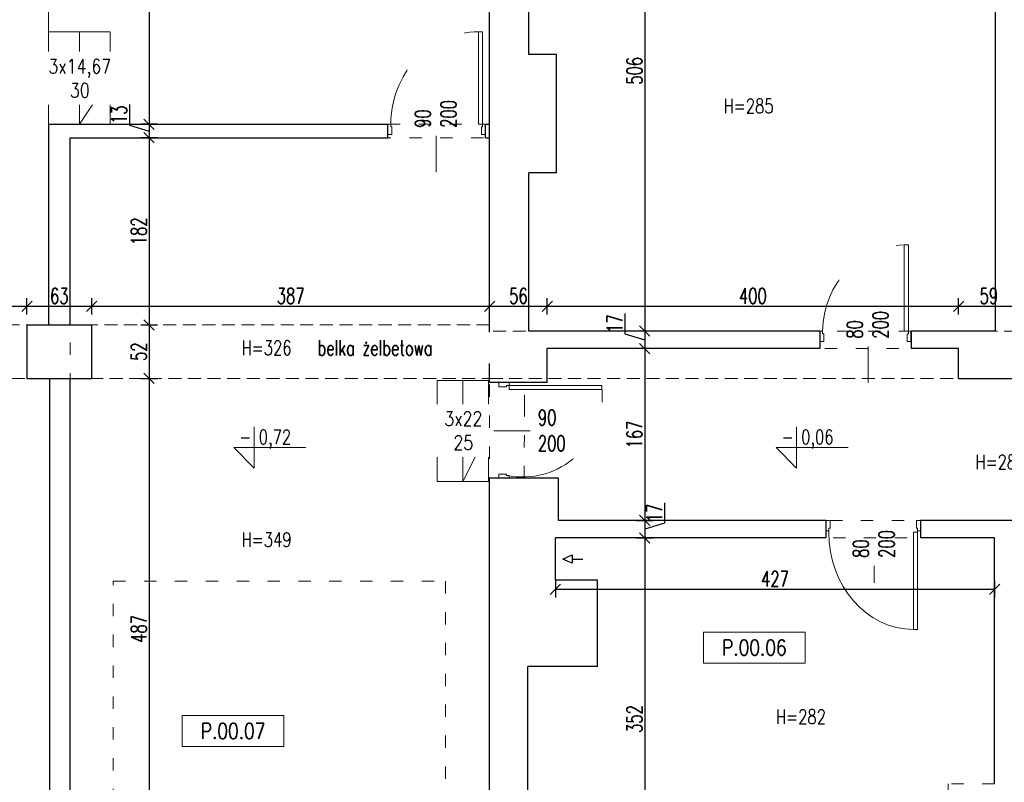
# Model space of a CAD drawing. Header units: inches. Extents: x 4551 to 8756, y -20806 to 359.
# Tile 23 of 35: x 5955 to 6913, y -5461 to -4719. Entities that reach past the tile are written whole.
import ezdxf

# ---------------------------------------------------------------- set-up
doc = ezdxf.new("R2010")
doc.units = ezdxf.units.IN
doc.header["$MEASUREMENT"] = 0
doc.linetypes.add('ACAD_ISO03W100', pattern=[30, 12, -18])
doc.linetypes.add('HIDDEN', pattern=[9.525, 6.35, -3.175])
doc.layers.add('0_RID_NIEDRUKOWALNA', color=7, linetype='ACAD_ISO03W100', lineweight=0, plot=False)
for name, color, linetype, lineweight in [('0_RID_STOLARKA', 7, 'Continuous', 5), ('0_RID_WIDOK', 252, 'Continuous', 5), ('0_RID_WYP SANIT', 146, 'Continuous', 5), ('A-AREA-IDEN', 202, 'Continuous', 9), ('A_opisy-stolarka', 7, 'Continuous', 9), ('K-MUR', 1, 'Continuous', 30), ('K-WYMIARY', 150, 'Continuous', 5), ('WYMIAR_PB', 115, 'Continuous', 5)]:
    doc.layers.add(name, color=color, linetype=linetype, lineweight=lineweight)
doc.styles.add('1 100 MAŁE', font='romans.shx', dxfattribs={"width": 0.8, "height": 16})
doc.styles.add('RomanS', font='romans.shx', dxfattribs={"width": 0.8})
doc.styles.add('standard_1', font='romans.shx', dxfattribs={"width": 0.7})
doc.dimstyles.new('ISO-100', dxfattribs={"dimtxt": 15, "dimasz": 10, "dimexe": 8, "dimexo": 0.425, "dimgap": 2.5, "dimtad": 1, "dimdec": 1, "dimrnd": 0.5, "dimtxsty": 'standard_1', "dimblk": 'OBLIQUE', "dimcen": 10, "dimadec": 0, "dimazin": 0, "dimtfac": 1, "dimtdec": 0, "dimtmove": 0, "dimatfit": 3, "dimldrblk": 'OBLIQUE', "dimfxl": 8, "dimfxlon": 1, "dimarcsym": 0})

# ---------------------------------------------------------------- blocks, each defined once
blk = doc.blocks.new('_Oblique')
at = {"color": 0, "linetype": 'ByBlock', "lineweight": -2}
blk.add_line((-0.5, -0.5), (0.5, 0.5), dxfattribs=at)
blk = doc.blocks.new('*D241')
at = {"layer": 'Defpoints', "color": 0}
for p in [(5962.13, -4998), (5560.13, -5016.17), (5962.13, -5016.17)]:
    blk.add_point(p, dxfattribs=at)
at = {"layer": 'K-WYMIARY', "color": 0, "lineweight": -2}
for p, q in [((5560.13, -5006), (5560.13, -4990)), ((5560.13, -4998), (5962.13, -4998)), ((5962.13, -5006), (5962.13, -4990))]:
    blk.add_line(p, q, dxfattribs=at)
at = {"layer": 'K-WYMIARY', "color": 0, "lineweight": -2, "xscale": 10, "yscale": 10, "zscale": 10, "rotation": 180}
blk.add_blockref('_Oblique', (5560.13, -4998), dxfattribs=at)
at = {"layer": 'K-WYMIARY', "color": 0, "lineweight": -2, "xscale": 10, "yscale": 10, "zscale": 10}
blk.add_blockref('_Oblique', (5962.13, -4998), dxfattribs=at)
at = {"layer": 'K-WYMIARY', "color": 0, "insert": (5761.13, -4988), "char_height": 15, "attachment_point": 5, "style": 'standard_1'}
blk.add_mtext('402', dxfattribs=at)
blk = doc.blocks.new('*D242')
at = {"layer": 'Defpoints', "color": 0}
for p in [(6025.13, -4998), (5962.13, -5016.17), (6025.13, -5016.17)]:
    blk.add_point(p, dxfattribs=at)
at = {"layer": 'K-WYMIARY', "color": 0, "lineweight": -2}
for p, q in [((5962.13, -5006), (5962.13, -4990)), ((5962.13, -4998), (6025.13, -4998)), ((6025.13, -5006), (6025.13, -4990))]:
    blk.add_line(p, q, dxfattribs=at)
at = {"layer": 'K-WYMIARY', "color": 0, "lineweight": -2, "xscale": 10, "yscale": 10, "zscale": 10, "rotation": 180}
blk.add_blockref('_Oblique', (5962.13, -4998), dxfattribs=at)
at = {"layer": 'K-WYMIARY', "color": 0, "lineweight": -2, "xscale": 10, "yscale": 10, "zscale": 10}
blk.add_blockref('_Oblique', (6025.13, -4998), dxfattribs=at)
at = {"layer": 'K-WYMIARY', "color": 0, "insert": (5993.63, -4988), "char_height": 15, "attachment_point": 5, "style": 'standard_1'}
blk.add_mtext('63', dxfattribs=at)
blk = doc.blocks.new('*D243')
at = {"layer": 'Defpoints', "color": 0}
for p in [(6412.13, -4998), (6025.13, -5016.17), (6412.13, -5016.17)]:
    blk.add_point(p, dxfattribs=at)
at = {"layer": 'K-WYMIARY', "color": 0, "lineweight": -2}
for p, q in [((6025.13, -5006), (6025.13, -4990)), ((6025.13, -4998), (6412.13, -4998)), ((6412.13, -5006), (6412.13, -4990))]:
    blk.add_line(p, q, dxfattribs=at)
at = {"layer": 'K-WYMIARY', "color": 0, "lineweight": -2, "xscale": 10, "yscale": 10, "zscale": 10, "rotation": 180}
blk.add_blockref('_Oblique', (6025.13, -4998), dxfattribs=at)
at = {"layer": 'K-WYMIARY', "color": 0, "lineweight": -2, "xscale": 10, "yscale": 10, "zscale": 10}
blk.add_blockref('_Oblique', (6412.13, -4998), dxfattribs=at)
at = {"layer": 'K-WYMIARY', "color": 0, "insert": (6218.63, -4988), "char_height": 15, "attachment_point": 5, "style": 'standard_1'}
blk.add_mtext('387', dxfattribs=at)
blk = doc.blocks.new('*D244')
at = {"layer": 'Defpoints', "color": 0}
for p in [(6468.13, -4998), (6412.13, -5016.17), (6468.13, -5072.17)]:
    blk.add_point(p, dxfattribs=at)
at = {"layer": 'K-WYMIARY', "color": 0, "lineweight": -2}
for p, q in [((6412.13, -5006), (6412.13, -4990)), ((6412.13, -4998), (6468.13, -4998)), ((6468.13, -5006), (6468.13, -4990))]:
    blk.add_line(p, q, dxfattribs=at)
at = {"layer": 'K-WYMIARY', "color": 0, "lineweight": -2, "xscale": 10, "yscale": 10, "zscale": 10, "rotation": 180}
blk.add_blockref('_Oblique', (6412.13, -4998), dxfattribs=at)
at = {"layer": 'K-WYMIARY', "color": 0, "lineweight": -2, "xscale": 10, "yscale": 10, "zscale": 10}
blk.add_blockref('_Oblique', (6468.13, -4998), dxfattribs=at)
at = {"layer": 'K-WYMIARY', "color": 0, "insert": (6440.13, -4988), "char_height": 15, "attachment_point": 5, "style": 'standard_1'}
blk.add_mtext('56', dxfattribs=at)
blk = doc.blocks.new('*D245')
at = {"layer": 'Defpoints', "color": 0}
for p in [(6868.13, -4998), (6868.13, -5039.17), (6468.13, -5072.17)]:
    blk.add_point(p, dxfattribs=at)
at = {"layer": 'K-WYMIARY', "color": 0, "lineweight": -2}
for p, q in [((6468.13, -5006), (6468.13, -4990)), ((6468.13, -4998), (6868.13, -4998)), ((6868.13, -5006), (6868.13, -4990))]:
    blk.add_line(p, q, dxfattribs=at)
at = {"layer": 'K-WYMIARY', "color": 0, "lineweight": -2, "xscale": 10, "yscale": 10, "zscale": 10, "rotation": 180}
blk.add_blockref('_Oblique', (6468.13, -4998), dxfattribs=at)
at = {"layer": 'K-WYMIARY', "color": 0, "lineweight": -2, "xscale": 10, "yscale": 10, "zscale": 10}
blk.add_blockref('_Oblique', (6868.13, -4998), dxfattribs=at)
at = {"layer": 'K-WYMIARY', "color": 0, "insert": (6668.13, -4988), "char_height": 15, "attachment_point": 5, "style": 'standard_1'}
blk.add_mtext('400', dxfattribs=at)
blk = doc.blocks.new('*D246')
at = {"layer": 'Defpoints', "color": 0}
for p in [(6927.13, -4998), (6868.13, -5039.17), (6927.13, -5051.17)]:
    blk.add_point(p, dxfattribs=at)
at = {"layer": 'K-WYMIARY', "color": 0, "lineweight": -2}
for p, q in [((6868.13, -5006), (6868.13, -4990)), ((6868.13, -4998), (6927.13, -4998)), ((6927.13, -5006), (6927.13, -4990))]:
    blk.add_line(p, q, dxfattribs=at)
at = {"layer": 'K-WYMIARY', "color": 0, "lineweight": -2, "xscale": 10, "yscale": 10, "zscale": 10, "rotation": 180}
blk.add_blockref('_Oblique', (6868.13, -4998), dxfattribs=at)
at = {"layer": 'K-WYMIARY', "color": 0, "lineweight": -2, "xscale": 10, "yscale": 10, "zscale": 10}
blk.add_blockref('_Oblique', (6927.13, -4998), dxfattribs=at)
at = {"layer": 'K-WYMIARY', "color": 0, "insert": (6897.63, -4988), "char_height": 15, "attachment_point": 5, "style": 'standard_1'}
blk.add_mtext('59', dxfattribs=at)
blk = doc.blocks.new('*D300')
at = {"layer": 'Defpoints', "color": 0}
for p in [(6179.13, -4520.17), (6081, -4821.17), (6179.13, -4821.17)]:
    blk.add_point(p, dxfattribs=at)
at = {"layer": 'K-WYMIARY', "color": 0, "lineweight": -2}
for p, q in [((6089, -4520.17), (6073, -4520.17)), ((6081, -4520.17), (6081, -4821.17)), ((6089, -4821.17), (6073, -4821.17))]:
    blk.add_line(p, q, dxfattribs=at)
at = {"layer": 'K-WYMIARY', "color": 0, "lineweight": -2, "xscale": 10, "yscale": 10, "zscale": 10}
for p, rotation in [((6081, -4520.17), 90), ((6081, -4821.17), 270)]:
    blk.add_blockref('_Oblique', p, dxfattribs=dict(at, rotation=rotation))
at = {"layer": 'K-WYMIARY', "color": 0, "insert": (6071, -4670.67), "char_height": 15, "attachment_point": 5, "rotation": 90, "style": 'standard_1'}
blk.add_mtext('301', dxfattribs=at)
blk = doc.blocks.new('*D301')
at = {"layer": 'Defpoints', "color": 0}
for p in [(6179.13, -4821.17), (6081, -4834.17), (6313.13, -4834.17)]:
    blk.add_point(p, dxfattribs=at)
at = {"layer": 'K-WYMIARY', "color": 0, "lineweight": -2}
for p, q in [((6061.75, -4801.89), (6061.75, -4821.89)), ((6061.75, -4821.89), (6081, -4827.67)), ((6089, -4821.17), (6073, -4821.17)), ((6081, -4821.17), (6081, -4834.17)), ((6089, -4834.17), (6073, -4834.17))]:
    blk.add_line(p, q, dxfattribs=at)
at = {"layer": 'K-WYMIARY', "color": 0, "lineweight": -2, "xscale": 10, "yscale": 10, "zscale": 10}
for p, rotation in [((6081, -4821.17), 90), ((6081, -4834.17), 270)]:
    blk.add_blockref('_Oblique', p, dxfattribs=dict(at, rotation=rotation))
at = {"layer": 'K-WYMIARY', "color": 0, "insert": (6051.75, -4811.89), "char_height": 15, "attachment_point": 5, "rotation": 90, "style": 'standard_1'}
blk.add_mtext('13', dxfattribs=at)
blk = doc.blocks.new('*D302')
at = {"layer": 'Defpoints', "color": 0}
for p in [(6313.13, -4834.17), (6025.13, -5016.17), (6081, -5016.17)]:
    blk.add_point(p, dxfattribs=at)
at = {"layer": 'K-WYMIARY', "color": 0, "lineweight": -2}
for p, q in [((6089, -4834.17), (6073, -4834.17)), ((6081, -4834.17), (6081, -5016.17)), ((6073, -5016.17), (6089, -5016.17))]:
    blk.add_line(p, q, dxfattribs=at)
at = {"layer": 'K-WYMIARY', "color": 0, "lineweight": -2, "xscale": 10, "yscale": 10, "zscale": 10}
for p, rotation in [((6081, -4834.17), 90), ((6081, -5016.17), 270)]:
    blk.add_blockref('_Oblique', p, dxfattribs=dict(at, rotation=rotation))
at = {"layer": 'K-WYMIARY', "color": 0, "insert": (6071, -4925.17), "char_height": 15, "attachment_point": 5, "rotation": 90, "style": 'standard_1'}
blk.add_mtext('182', dxfattribs=at)
blk = doc.blocks.new('*D303')
at = {"layer": 'Defpoints', "color": 0}
for p in [(6025.13, -5016.17), (6025.13, -5068.17), (6081, -5068.17)]:
    blk.add_point(p, dxfattribs=at)
at = {"layer": 'K-WYMIARY', "color": 0, "lineweight": -2}
for p, q in [((6073, -5016.17), (6089, -5016.17)), ((6081, -5016.17), (6081, -5068.17)), ((6073, -5068.17), (6089, -5068.17))]:
    blk.add_line(p, q, dxfattribs=at)
at = {"layer": 'K-WYMIARY', "color": 0, "lineweight": -2, "xscale": 10, "yscale": 10, "zscale": 10}
for p, rotation in [((6081, -5016.17), 90), ((6081, -5068.17), 270)]:
    blk.add_blockref('_Oblique', p, dxfattribs=dict(at, rotation=rotation))
at = {"layer": 'K-WYMIARY', "color": 0, "insert": (6071, -5042.17), "char_height": 15, "attachment_point": 5, "rotation": 90, "style": 'standard_1'}
blk.add_mtext('52', dxfattribs=at)
blk = doc.blocks.new('*D304')
at = {"layer": 'Defpoints', "color": 0}
for p in [(6025.13, -5068.17), (6046.13, -5555.17), (6081, -5555.17)]:
    blk.add_point(p, dxfattribs=at)
at = {"layer": 'K-WYMIARY', "color": 0, "lineweight": -2}
for p, q in [((6073, -5068.17), (6089, -5068.17)), ((6081, -5068.17), (6081, -5555.17)), ((6073, -5555.17), (6089, -5555.17))]:
    blk.add_line(p, q, dxfattribs=at)
at = {"layer": 'K-WYMIARY', "color": 0, "lineweight": -2, "xscale": 10, "yscale": 10, "zscale": 10}
for p, rotation in [((6081, -5068.17), 90), ((6081, -5555.17), 270)]:
    blk.add_blockref('_Oblique', p, dxfattribs=dict(at, rotation=rotation))
at = {"layer": 'K-WYMIARY', "color": 0, "insert": (6071, -5311.67), "char_height": 15, "attachment_point": 5, "rotation": 90, "style": 'standard_1'}
blk.add_mtext('487', dxfattribs=at)
blk = doc.blocks.new('*D305')
at = {"layer": 'Defpoints', "color": 0}
for p in [(6675.13, -4516.17), (6563, -5022.17), (6675.13, -5022.17)]:
    blk.add_point(p, dxfattribs=at)
at = {"layer": 'K-WYMIARY', "color": 0, "lineweight": -2}
for p, q in [((6571, -4516.17), (6555, -4516.17)), ((6563, -4516.17), (6563, -5022.17)), ((6571, -5022.17), (6555, -5022.17))]:
    blk.add_line(p, q, dxfattribs=at)
at = {"layer": 'K-WYMIARY', "color": 0, "lineweight": -2, "xscale": 10, "yscale": 10, "zscale": 10}
for p, rotation in [((6563, -4516.17), 90), ((6563, -5022.17), 270)]:
    blk.add_blockref('_Oblique', p, dxfattribs=dict(at, rotation=rotation))
at = {"layer": 'K-WYMIARY', "color": 0, "insert": (6553, -4769.17), "char_height": 15, "attachment_point": 5, "rotation": 90, "style": 'standard_1'}
blk.add_mtext('506', dxfattribs=at)
blk = doc.blocks.new('*D306')
at = {"layer": 'Defpoints', "color": 0}
for p in [(6675.13, -5022.17), (6563, -5039.17), (6733.13, -5039.17)]:
    blk.add_point(p, dxfattribs=at)
at = {"layer": 'K-WYMIARY', "color": 0, "lineweight": -2}
for p, q in [((6543.75, -5004.89), (6543.75, -5024.89)), ((6543.75, -5024.89), (6563, -5030.67)), ((6571, -5022.17), (6555, -5022.17)), ((6563, -5022.17), (6563, -5039.17)), ((6571, -5039.17), (6555, -5039.17))]:
    blk.add_line(p, q, dxfattribs=at)
at = {"layer": 'K-WYMIARY', "color": 0, "lineweight": -2, "xscale": 10, "yscale": 10, "zscale": 10}
for p, rotation in [((6563, -5022.17), 90), ((6563, -5039.17), 270)]:
    blk.add_blockref('_Oblique', p, dxfattribs=dict(at, rotation=rotation))
at = {"layer": 'K-WYMIARY', "color": 0, "insert": (6533.75, -5014.89), "char_height": 15, "attachment_point": 5, "rotation": 90, "style": 'standard_1'}
blk.add_mtext('17', dxfattribs=at)
blk = doc.blocks.new('*D307')
at = {"layer": 'Defpoints', "color": 0}
for p in [(6733.13, -5039.17), (6479.13, -5206.17), (6563, -5206.17)]:
    blk.add_point(p, dxfattribs=at)
at = {"layer": 'K-WYMIARY', "color": 0, "lineweight": -2}
for p, q in [((6571, -5039.17), (6555, -5039.17)), ((6563, -5039.17), (6563, -5206.17)), ((6555, -5206.17), (6571, -5206.17))]:
    blk.add_line(p, q, dxfattribs=at)
at = {"layer": 'K-WYMIARY', "color": 0, "lineweight": -2, "xscale": 10, "yscale": 10, "zscale": 10}
for p, rotation in [((6563, -5039.17), 90), ((6563, -5206.17), 270)]:
    blk.add_blockref('_Oblique', p, dxfattribs=dict(at, rotation=rotation))
at = {"layer": 'K-WYMIARY', "color": 0, "insert": (6553, -5122.67), "char_height": 15, "attachment_point": 5, "rotation": 90, "style": 'standard_1'}
blk.add_mtext('167', dxfattribs=at)
blk = doc.blocks.new('*D308')
at = {"layer": 'Defpoints', "color": 0}
for p in [(6479.13, -5206.17), (6476.13, -5223.17), (6563, -5223.17)]:
    blk.add_point(p, dxfattribs=at)
at = {"layer": 'K-WYMIARY', "color": 0, "lineweight": -2}
for p, q in [((6582.25, -5188.89), (6582.25, -5208.89)), ((6555, -5206.17), (6571, -5206.17)), ((6563, -5206.17), (6563, -5223.17)), ((6582.25, -5208.89), (6563, -5214.67)), ((6555, -5223.17), (6571, -5223.17))]:
    blk.add_line(p, q, dxfattribs=at)
at = {"layer": 'K-WYMIARY', "color": 0, "lineweight": -2, "xscale": 10, "yscale": 10, "zscale": 10}
for p, rotation in [((6563, -5206.17), 90), ((6563, -5223.17), 270)]:
    blk.add_blockref('_Oblique', p, dxfattribs=dict(at, rotation=rotation))
at = {"layer": 'K-WYMIARY', "color": 0, "insert": (6572.25, -5198.89), "char_height": 15, "attachment_point": 5, "rotation": 90, "style": 'standard_1'}
blk.add_mtext('17', dxfattribs=at)
blk = doc.blocks.new('*D309')
at = {"layer": 'Defpoints', "color": 0}
for p in [(6476.13, -5223.17), (6449.13, -5575.17), (6563, -5575.17)]:
    blk.add_point(p, dxfattribs=at)
at = {"layer": 'K-WYMIARY', "color": 0, "lineweight": -2}
for p, q in [((6555, -5223.17), (6571, -5223.17)), ((6563, -5223.17), (6563, -5575.17)), ((6555, -5575.17), (6571, -5575.17))]:
    blk.add_line(p, q, dxfattribs=at)
at = {"layer": 'K-WYMIARY', "color": 0, "lineweight": -2, "xscale": 10, "yscale": 10, "zscale": 10}
for p, rotation in [((6563, -5223.17), 90), ((6563, -5575.17), 270)]:
    blk.add_blockref('_Oblique', p, dxfattribs=dict(at, rotation=rotation))
at = {"layer": 'K-WYMIARY', "color": 0, "insert": (6553, -5399.17), "char_height": 15, "attachment_point": 5, "rotation": 90, "style": 'standard_1'}
blk.add_mtext('352', dxfattribs=at)
blk = doc.blocks.new('*D310')
at = {"layer": 'Defpoints', "color": 0}
for p in [(6476.13, -5223.17), (6903.13, -5223.17), (6903.13, -5273)]:
    blk.add_point(p, dxfattribs=at)
at = {"layer": 'K-WYMIARY', "color": 0, "lineweight": -2}
for p, q in [((6476.13, -5265), (6476.13, -5281)), ((6903.13, -5265), (6903.13, -5281)), ((6476.13, -5273), (6903.13, -5273))]:
    blk.add_line(p, q, dxfattribs=at)
at = {"layer": 'K-WYMIARY', "color": 0, "lineweight": -2, "xscale": 10, "yscale": 10, "zscale": 10, "rotation": 180}
blk.add_blockref('_Oblique', (6476.13, -5273), dxfattribs=at)
at = {"layer": 'K-WYMIARY', "color": 0, "lineweight": -2, "xscale": 10, "yscale": 10, "zscale": 10}
blk.add_blockref('_Oblique', (6903.13, -5273), dxfattribs=at)
at = {"layer": 'K-WYMIARY', "color": 0, "insert": (6689.63, -5263), "char_height": 15, "attachment_point": 5, "style": 'standard_1'}
blk.add_mtext('427', dxfattribs=at)

msp = doc.modelspace()

# ---------------------------------------------------------------- linework, layer by layer
at = {"layer": '0_RID_STOLARKA', "color": 7}
for p, q in [((6405.33, -4731.17), (6401.33, -4731.17)), ((6401.33, -4731.17), (6401.33, -4821.17)), ((6405.33, -4821.17), (6405.33, -4731.17)), ((6315.93, -4821.17), (6313.13, -4821.17)), ((6313.13, -4821.17), (6313.13, -4831.17)), ((6315.93, -4823.67), (6315.93, -4821.17)), ((6317.13, -4823.67), (6315.93, -4823.67)), ((6317.13, -4831.17), (6317.13, -4823.67)), ((6401.33, -4821.17), (6405.33, -4821.17)), ((6405.33, -4823.67), (6404.13, -4823.67)), ((6404.13, -4823.67), (6404.13, -4831.17)), ((6408.13, -4821.17), (6405.33, -4821.17)), ((6405.33, -4821.17), (6405.33, -4823.67)), ((6408.13, -4821.17), (6408.13, -4829.67)), ((6408.13, -4831.17), (6408.13, -4821.17)), ((6408.13, -4821.17), (6408.13, -4831.17)), ((6313.13, -4831.17), (6317.13, -4831.17)), ((6404.13, -4831.17), (6408.13, -4831.17)), ((6819.33, -4938.17), (6815.33, -4938.17)), ((6815.33, -4938.17), (6815.33, -5022.17)), ((6819.33, -5022.17), (6819.33, -4938.17)), ((6735.93, -5022.17), (6733.13, -5022.17)), ((6733.13, -5022.17), (6733.13, -5032.17)), ((6735.93, -5024.67), (6735.93, -5022.17)), ((6737.13, -5024.67), (6735.93, -5024.67)), ((6737.13, -5032.17), (6737.13, -5024.67)), ((6815.33, -5022.17), (6819.33, -5022.17)), ((6819.33, -5024.67), (6818.13, -5024.67)), ((6818.13, -5024.67), (6818.13, -5032.17)), ((6822.13, -5022.17), (6819.33, -5022.17)), ((6819.33, -5022.17), (6819.33, -5024.67)), ((6822.13, -5022.17), (6822.13, -5030.67)), ((6822.13, -5032.17), (6822.13, -5022.17)), ((6822.13, -5022.17), (6822.13, -5032.17)), ((6733.13, -5032.17), (6737.13, -5032.17)), ((6818.13, -5032.17), (6822.13, -5032.17)), ((6421.13, -5076.17), (6421.13, -5072.17)), ((6431.13, -5072.17), (6431.13, -5074.97)), ((6428.63, -5076.17), (6421.13, -5076.17)), ((6431.13, -5074.97), (6428.63, -5074.97)), ((6428.63, -5074.97), (6428.63, -5076.17)), ((6431.13, -5074.97), (6521.13, -5074.97)), ((6431.13, -5078.97), (6431.13, -5074.97)), ((6521.13, -5078.97), (6431.13, -5078.97)), ((6521.13, -5078.97), (6521.13, -5074.97)), ((6421.13, -5165.17), (6421.13, -5161.17)), ((6421.13, -5161.17), (6428.63, -5161.17)), ((6431.13, -5165.17), (6421.13, -5165.17)), ((6428.63, -5161.17), (6428.63, -5162.37)), ((6428.63, -5162.37), (6431.13, -5162.37)), ((6431.13, -5162.37), (6431.13, -5165.17)), ((6739.13, -5206.17), (6743.13, -5206.17)), ((6739.13, -5216.17), (6739.13, -5206.17)), ((6743.13, -5206.17), (6743.13, -5213.67)), ((6827.13, -5213.67), (6827.13, -5206.17)), ((6827.13, -5206.17), (6831.13, -5206.17)), ((6831.13, -5206.17), (6831.13, -5216.17)), ((6831.13, -5216.17), (6831.13, -5206.17)), ((6831.13, -5216.17), (6831.13, -5207.67)), ((6741.93, -5216.17), (6739.13, -5216.17)), ((6743.13, -5213.67), (6741.93, -5213.67)), ((6741.93, -5213.67), (6741.93, -5217.67)), ((6824.33, -5312.07), (6824.33, -5217.67)), ((6824.33, -5217.67), (6828.33, -5217.67)), ((6828.33, -5213.67), (6827.13, -5213.67)), ((6828.33, -5217.67), (6828.33, -5213.67)), ((6831.13, -5216.17), (6828.33, -5216.17)), ((6828.33, -5217.67), (6828.33, -5312.07)), ((6828.33, -5312.07), (6824.33, -5312.07))]:
    msp.add_line(p, q, dxfattribs=at)
at = {"layer": '0_RID_STOLARKA'}
for p, q in [((6360.13, -4867.51), (6360.13, -4773.53)), ((6780.13, -5072.51), (6780.13, -4978.53)), ((6786.13, -5172.83), (6786.13, -5266.81))]:
    msp.add_line(p, q, dxfattribs=at)
at = {"layer": '0_RID_STOLARKA', "color": 7}
for centre, major_axis, ratio, start_param, end_param in [((6401.33, -4821.17), (0, 90), 0.948889, 6.283185, 7.853982), ((6819.33, -5022.17), (0, -84.03), 0.992495, 3.141593, 4.712389)]:
    msp.add_ellipse(centre, major_axis=major_axis, ratio=ratio, start_param=start_param, end_param=end_param, dxfattribs=at)
at = {"layer": '0_RID_STOLARKA', "color": 7, "extrusion": (0, 0, -1)}
msp.add_ellipse((6824.33, -5217.67), major_axis=(0, -94.4), ratio=0.872881, start_param=0, end_param=1.570796, dxfattribs=at)
at = {"layer": '0_RID_WIDOK'}
for p, q in [((5983.13, -4821.17), (5983.13, -4520.17)), ((5983.13, -4731.17), (6043.13, -4731.17)), ((6013.13, -4821.17), (6013.13, -4731.17)), ((6043.13, -4821.17), (6043.13, -4731.17)), ((5983.13, -4776.17), (6043.13, -4776.17)), ((6043.13, -4776.17), (6013.13, -4821.17)), ((6361.13, -5070.17), (6361.13, -5168.17)), ((6361.13, -5070.17), (6411.13, -5070.17)), ((6386.13, -5070.17), (6386.13, -5168.17)), ((6411.13, -5070.17), (6411.13, -5168.17)), ((6361.13, -5119.17), (6411.13, -5119.17)), ((6411.13, -5119.17), (6386.13, -5168.17)), ((6361.13, -5168.17), (6411.13, -5168.17))]:
    msp.add_line(p, q, dxfattribs=at)
at = {"layer": '0_RID_WIDOK', "linetype": 'HIDDEN', "lineweight": 9, "ltscale": 2}
msp.add_lwpolyline([(5109.13, -5068.17), (6412.13, -5068.17), (6412.13, -5016.17), (5109.13, -5016.17)], close=True, dxfattribs=at)
for points in [[(6733.13, -5022.17), (6412.13, -5022.17), (6412.13, -5068.17), (7153.13, -5068.17)], [(7252.13, -5068.17), (7325.13, -5068.17), (7325.13, -5022.17), (6822.13, -5022.17)]]:
    msp.add_lwpolyline(points, dxfattribs=at)
at = {"layer": '0_RID_WIDOK', "color": 6, "lineweight": 30}
msp.add_lwpolyline([(6492.27, -5243.67), (6492.27, -5247.67), (6483.38, -5243.67), (6492.27, -5239.67), (6492.27, -5243.67), (6502.65, -5243.67)], dxfattribs=at)
at = {"layer": '0_RID_WIDOK', "linetype": 'ACAD_ISO03W100'}
msp.add_lwpolyline([(6371.13, -5629.17), (6046.13, -5629.17), (6046.13, -5265.17), (6369.13, -5265.17), (6369.13, -5629.17)], dxfattribs=at)
at = {"layer": '0_RID_WYP SANIT', "color": 7}
for points in [[(6398.11, -4815.33), (6398.11, -4815.33)], [(6818.11, -5016.33), (6818.11, -5016.33)], [(6436.97, -5076.19), (6436.97, -5076.19)], [(6821.11, -5222.01), (6821.11, -5222.01)]]:
    msp.add_lwpolyline(points, close=True, dxfattribs=at)
at = {"layer": 'K-MUR'}
for p, q in [((6450.13, -4753.17), (6450.13, -4516.17)), ((6904.13, -5022.17), (6904.13, -4516.17)), ((6412.13, -5072.17), (6412.13, -4520.17)), ((6477.13, -4753.17), (6450.13, -4753.17)), ((6477.13, -4868.17), (6477.13, -4753.17)), ((5983.13, -4821.17), (5983.13, -5016.17)), ((5983.13, -4821.17), (6025.13, -4821.17)), ((6008.13, -4821.17), (6313.13, -4821.17)), ((6313.13, -4834.17), (6313.13, -4821.17)), ((6408.13, -4834.17), (6408.13, -4821.17)), ((6408.13, -4821.17), (6412.13, -4821.17)), ((6004.13, -5016.17), (6004.13, -4834.17)), ((6004.13, -4834.17), (6313.13, -4834.17)), ((6408.13, -4834.17), (6412.13, -4834.17)), ((6450.13, -5022.17), (6450.13, -4868.17)), ((6477.13, -4868.17), (6450.13, -4868.17)), ((5962.13, -5016.17), (6025.13, -5016.17)), ((5962.13, -5016.17), (5962.13, -5068.17)), ((6025.13, -5068.17), (6025.13, -5016.17)), ((6733.13, -5022.17), (6450.13, -5022.17)), ((6733.13, -5022.17), (6733.13, -5039.17)), ((6904.13, -5022.17), (6822.13, -5022.17)), ((6822.13, -5022.17), (6822.13, -5039.17)), ((6468.13, -5072.17), (6468.13, -5039.17)), ((6733.13, -5039.17), (6468.13, -5039.17)), ((6868.13, -5039.17), (6822.13, -5039.17)), ((6868.13, -5068.17), (6868.13, -5039.17)), ((5962.13, -5068.17), (6025.13, -5068.17)), ((5984.13, -5068.17), (5984.13, -5555.17)), ((6004.13, -5555.17), (6004.13, -5068.17)), ((6468.13, -5072.17), (6446.13, -5072.17)), ((6412.13, -5555.17), (6412.13, -5165.17)), ((6479.13, -5165.17), (6428.13, -5165.17)), ((6479.13, -5206.17), (6479.13, -5165.17)), ((6739.13, -5206.17), (6479.13, -5206.17)), ((6739.13, -5206.17), (6739.13, -5223.17)), ((6955.13, -5206.17), (6831.13, -5206.17)), ((6831.13, -5206.17), (6831.13, -5223.17)), ((6739.13, -5223.17), (6476.13, -5223.17)), ((6476.13, -5264.17), (6476.13, -5223.17)), ((6903.13, -5223.17), (6831.13, -5223.17)), ((6903.13, -5462.17), (6903.13, -5223.17)), ((6517.13, -5348.17), (6517.13, -5264.17)), ((6449.13, -5575.17), (6449.13, -5348.17))]:
    msp.add_line(p, q, dxfattribs=at)
at = {"layer": 'K-MUR', "color": 7}
for p, q in [((6408.13, -4831.17), (6408.13, -4821.17)), ((6822.13, -5032.17), (6822.13, -5022.17)), ((6831.13, -5206.17), (6831.13, -5216.17))]:
    msp.add_line(p, q, dxfattribs=at)
at = {"layer": 'K-MUR'}
for points in [[(6446.13, -5072.17), (6412.13, -5072.17)], [(6868.13, -5068.17), (7153.13, -5068.17)], [(6479.13, -5165.17), (6412.13, -5165.17)], [(6517.13, -5264.17), (6476.13, -5264.17)], [(6517.13, -5348.17), (6449.13, -5348.17)]]:
    msp.add_lwpolyline(points, dxfattribs=at)
at = {"layer": 'WYMIAR_PB'}
for points in [[(6183.25, -5115.3), (6183.25, -5155.3), (6163.25, -5135.3), (6233.25, -5135.3)], [(6710.7, -5115.3), (6710.7, -5155.3), (6690.7, -5135.3), (6760.7, -5135.3)]]:
    msp.add_lwpolyline(points, dxfattribs=at)

# ---------------------------------------------------------------- texts
at = {"layer": 'A-AREA-IDEN', "lineweight": 18, "char_height": 15.12, "width": 83.9119, "attachment_point": 5, "line_spacing_factor": 0.964689, "style": 'RomanS', "bg_fill": 16}
for s, insert in [('P.00.06', (6669.59, -5329.78)), ('P.00.07', (6162.64, -5410.8))]:
    msp.add_mtext(s, dxfattribs=dict(at, insert=insert))
at = {"layer": 'WYMIAR_PB', "char_height": 14, "attachment_point": 1, "style": '1 100 MAŁE'}
for s, heights, insert in [('{\\Fsimplex.shx|c238;\\W0.75;H=285}', [-14], (6639.65, -4796.26)), ('{\\Fsimplex.shx|c238;\\W0.75;H=326}', [-14], (6170.89, -5031.4)), ('{\\Fsimplex.shx|c238;\\W0.75;- 0,72}', [-16.67], (6168.74, -5117.99)), ('{\\Fsimplex|c238;\\W0.75;- 0,06}', [-16.67], (6696.19, -5117.99)), ('{\\Fsimplex.shx|c238;\\W0.75;H=286}', [-14], (6884.56, -5142.33)), ('{\\Fsimplex.shx|c238;\\W0.75;H=349}', [-14], (6170.89, -5217.73)), ('{\\Fsimplex.shx|c238;\\W0.75;H=282}', [-14], (6690.58, -5389.92))]:
    msp.add_mtext_dynamic_manual_height_columns(s, width=64.0321, gutter_width=12.5, heights=heights, dxfattribs=dict(at, insert=insert))

# ---------------------------------------------------------------- dimensions: what is measured, and where the dimension line sits
at = {"layer": 'K-WYMIARY'}
dim = msp.add_aligned_dim(p1=(6179.13, -4520.17), p2=(6179.13, -4821.17), distance=-98.13, dimstyle='ISO-100', dxfattribs=at)
dim.commit()
dim.dimension.update_dxf_attribs({"geometry": '*D300', "text_midpoint": (6071, -4670.67)})
dim = msp.add_linear_dim(base=(6563, -5022.17), p1=(6675.13, -4516.17), p2=(6675.13, -5022.17), angle=90, dimstyle='ISO-100', dxfattribs=at)
dim.commit()
dim.dimension.update_dxf_attribs({"geometry": '*D305', "text_midpoint": (6553, -4769.17)})
for base, p1, p2, angle, picture, middle in [((6081, -5016.17), (6313.13, -4834.17), (6025.13, -5016.17), 270, '*D302', (6071, -4925.17)), ((6563, -5039.17), (6675.13, -5022.17), (6733.13, -5039.17), 90, '*D306', (6533.75, -5022.39)), ((6081, -5068.17), (6025.13, -5016.17), (6025.13, -5068.17), 270, '*D303', (6071, -5042.17)), ((6081, -5555.17), (6025.13, -5068.17), (6046.13, -5555.17), 270, '*D304', (6071, -5311.67)), ((6563, -5223.17), (6479.13, -5206.17), (6476.13, -5223.17), 90, '*D308', (6572.25, -5206.39)), ((6563, -5575.17), (6476.13, -5223.17), (6449.13, -5575.17), 90, '*D309', (6553, -5399.17))]:
    dim = msp.add_linear_dim(base=base, p1=p1, p2=p2, angle=angle, dimstyle='ISO-100', override={"dimtmove": 1}, dxfattribs=at)
    dim.commit()
    dim.dimension.update_dxf_attribs({"geometry": picture, "text_midpoint": middle})
for base, p1, p2, picture, middle in [((5962.13, -4998), (5560.13, -5016.17), (5962.13, -5016.17), '*D241', (5761.13, -4988)), ((6025.13, -4998), (5962.13, -5016.17), (6025.13, -5016.17), '*D242', (5993.63, -4988)), ((6412.13, -4998), (6025.13, -5016.17), (6412.13, -5016.17), '*D243', (6218.63, -4988)), ((6468.13, -4998), (6412.13, -5016.17), (6468.13, -5072.17), '*D244', (6440.13, -4988)), ((6927.13, -4998), (6868.13, -5039.17), (6927.13, -5051.17), '*D246', (6897.63, -4988))]:
    dim = msp.add_linear_dim(base=base, p1=p1, p2=p2, dimstyle='ISO-100', override={"dimtmove": 1}, dxfattribs=at)
    dim.commit()
    dim.dimension.update_dxf_attribs({"geometry": picture, "text_midpoint": middle})

# ---------------------------------------------------------------- next in the draw order: texts
at = {"layer": '0_RID_STOLARKA', "char_height": 15, "width": 86.1308, "attachment_point": 7, "rotation": 90, "style": 'standard_1', "bg_fill": 2}
for s, insert in [('90\\P200', (6379.69, -4824.54)), ('80\\P200', (6799.69, -5029.54)), ('80\\P200', (6805.69, -5242.56))]:
    msp.add_mtext(s, dxfattribs=dict(at, insert=insert))
at = {"layer": '0_RID_WIDOK', "char_height": 14, "width": 64.0321, "attachment_point": 3, "style": '1 100 MAŁE', "bg_fill": 2}
for s, insert in [('\\A1;\\pxqc;3x14,67\\P30', (6045.57, -4757.69)), ('\\A1;\\pxqc;3x22\\P25', (6418.57, -5100.19))]:
    msp.add_mtext(s, dxfattribs=dict(at, insert=insert))

# ---------------------------------------------------------------- next in the draw order: linework, layer by layer
at = {"layer": '0_RID_NIEDRUKOWALNA'}
for points in [[(6450.13, -5022.17), (6904.13, -5022.17), (6904.13, -4516.17), (6450.13, -4516.17), (6450.13, -4753.17), (6477.13, -4753.17), (6477.13, -4868.17), (6450.13, -4868.17), (6450.13, -5022.17)], [(5522.13, -5555.17), (5984.13, -5555.17), (5984.13, -5068.17), (5962.13, -5068.17), (5962.13, -5016.17), (5983.13, -5016.17), (5983.13, -4821.17), (6412.13, -4821.17), (6412.13, -4520.17), (5969.13, -4520.17), (5969.13, -4530.17), (5907.13, -4530.17), (5907.13, -4520.17), (5590.13, -4520.17), (5590.13, -4530.17), (5560.13, -4530.17), (5560.13, -5068.17), (5522.13, -5068.17), (5522.13, -5555.17)], [(6468.13, -5039.17), (6868.13, -5039.17), (6868.13, -5068.17), (7325.13, -5068.17), (7325.13, -5206.17), (6479.13, -5206.17), (6479.13, -5165.17), (6445.63, -5165.17), (6446.13, -5096.17), (6446.13, -5072.17), (6468.13, -5072.17), (6468.13, -5039.17)], [(6476.13, -5223.17), (6903.13, -5223.17), (6903.13, -5462.17), (6858.13, -5462.17), (6858.13, -5575.17), (6449.13, -5575.17), (6449.13, -5348.17), (6517.13, -5348.17), (6517.13, -5264.17), (6476.13, -5264.17), (6476.13, -5223.17)]]:
    msp.add_lwpolyline(points, dxfattribs=at)
msp.add_lwpolyline([(6004.13, -4834.17), (6412.13, -4834.17), (6412.13, -5555.17), (6004.13, -5555.17)], close=True, dxfattribs=at)
at = {"layer": '0_RID_STOLARKA'}
msp.add_line((6416.13, -5119.17), (6510.11, -5119.17), dxfattribs=at)
at = {"layer": '0_RID_STOLARKA', "color": 7}
msp.add_arc((6444.19, -5086.43), 77.52, 258.41996, 7.00911, dxfattribs=at)

# ---------------------------------------------------------------- next in the draw order: dimensions: what is measured, and where the dimension line sits
at = {"layer": 'K-WYMIARY'}
dim = msp.add_linear_dim(base=(6081, -4834.17), p1=(6179.13, -4821.17), p2=(6313.13, -4834.17), angle=270, dimstyle='ISO-100', override={"dimtmove": 1}, dxfattribs=at)
dim.commit()
dim.dimension.update_dxf_attribs({"geometry": '*D301', "text_midpoint": (6051.75, -4819.39)})
dim = msp.add_linear_dim(base=(6868.13, -4998), p1=(6468.13, -5072.17), p2=(6868.13, -5039.17), dimstyle='ISO-100', override={"dimtmove": 1}, dxfattribs=at)
dim.commit()
dim.dimension.update_dxf_attribs({"geometry": '*D245', "text_midpoint": (6668.13, -4988)})
dim = msp.add_linear_dim(base=(6903.13, -5273), p1=(6476.13, -5223.17), p2=(6903.13, -5223.17), dimstyle='ISO-100', dxfattribs=at)
dim.commit()
dim.dimension.update_dxf_attribs({"geometry": '*D310', "text_midpoint": (6689.63, -5263)})

# ---------------------------------------------------------------- next in the draw order: texts
at = {"layer": '0_RID_STOLARKA', "insert": (6459.09, -5138.73), "char_height": 15, "width": 86.1308, "attachment_point": 7, "style": 'standard_1', "bg_fill": 2}
msp.add_mtext('90\\P200', dxfattribs=at)
at = {"layer": 'A_opisy-stolarka', "insert": (6244.74, -5030.97), "char_height": 15, "width": 165.5341, "attachment_point": 1, "style": 'standard_1', "bg_fill": 2}
msp.add_mtext('\\pxsm0.8;{\\Fromans.shx|c1;belka żelbetowa}', dxfattribs=at)

# ---------------------------------------------------------------- next in the draw order: dimensions: what is measured, and where the dimension line sits
at = {"layer": 'K-WYMIARY'}
dim = msp.add_linear_dim(base=(6563, -5206.17), p1=(6733.13, -5039.17), p2=(6479.13, -5206.17), angle=90, dimstyle='ISO-100', override={"dimtmove": 1}, dxfattribs=at)
dim.commit()
dim.dimension.update_dxf_attribs({"geometry": '*D307', "text_midpoint": (6553, -5122.67)})

doc.saveas('drawing.dxf')
